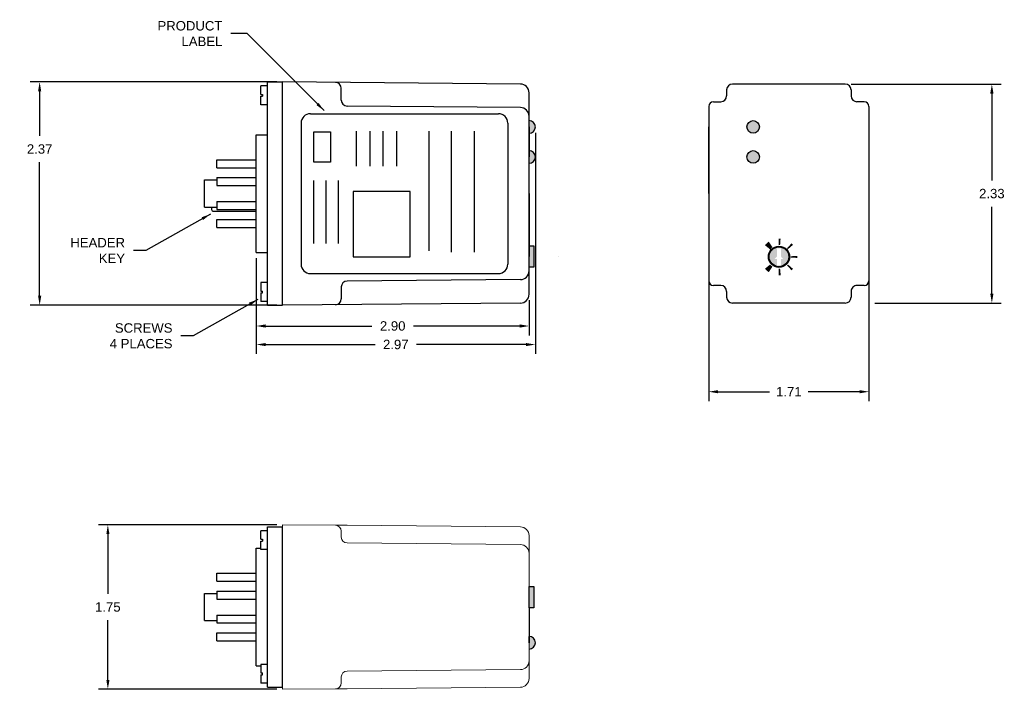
# Model space of a CAD drawing. Extents: x -11.8 to -1.4, y 4.7 to 11.8.
import ezdxf

# ---------------------------------------------------------------- set-up
doc = ezdxf.new("R2010")
doc.units = 0
doc.header["$LTSCALE"] = 0.5
doc.header["$MEASUREMENT"] = 0
doc.header["$PDMODE"] = 2
doc.header["$PDSIZE"] = 0.05
doc.linetypes.add('HIDDEN', pattern=[0.075, 0.05, -0.025])
doc.layers.get('0').update_dxf_attribs({"linetype": 'CONTINUOUS'})
doc.layers.get('DEFPOINTS').update_dxf_attribs({"linetype": 'CONTINUOUS'})
for name, color, linetype in [('ART', 7, 'CONTINUOUS'), ('DIM', 8, 'CONTINUOUS'), ('PRINT', 7, 'CONTINUOUS')]:
    doc.layers.add(name, color=color, linetype=linetype)
doc.styles.get("Standard").update_dxf_attribs({"font": 'ARIAL.TTF'})
doc.dimstyles.get("Standard").update_dxf_attribs({"dimtxt": 0.18, "dimasz": 0.18, "dimexe": 0.18, "dimexo": 0.0625, "dimgap": 0.09, "dimtad": 0, "dimtih": 1, "dimtoh": 1, "dimdec": 4, "dimzin": 0, "dimdsep": 46, "dimtxsty": 'STANDARD', "dimcen": 0.09, "dimadec": 0, "dimazin": 0, "dimtfac": 1, "dimtdec": 4, "dimtofl": 0, "dimtmove": 0, "dimatfit": 3, "dimfxl": 1, "dimtolj": 1, "dimtzin": 0, "dimarcsym": 0})

# ---------------------------------------------------------------- blocks, each defined once
blk = doc.blocks.new('*D1')
at = {"layer": 'DEFPOINTS', "color": 0}
for p in [(-4.515, 9.893), (-2.809, 9.893), (-2.809, 7.848)]:
    blk.add_point(p, dxfattribs=at)
at = {"layer": 'DIM', "color": 0, "lineweight": -2}
for p, q in [((-4.515, 9.83), (-4.515, 7.748)), ((-2.809, 9.83), (-2.809, 7.748)), ((-4.415, 7.848), (-3.868, 7.848)), ((-2.909, 7.848), (-3.457, 7.848))]:
    blk.add_line(p, q, dxfattribs=at)
at = {"layer": 'DIM', "color": 0}
for points in [[(-4.415, 7.865), (-4.415, 7.831), (-4.515, 7.848)], [(-2.909, 7.865), (-2.909, 7.831), (-2.809, 7.848)]]:
    blk.add_solid(points, dxfattribs=at)
at = {"layer": 'DIM', "color": 0, "insert": (-3.662, 7.848), "char_height": 0.1, "attachment_point": 5}
blk.add_mtext('\\A1;1.71', dxfattribs=at)
blk = doc.blocks.new('*D2')
at = {"layer": 'DEFPOINTS', "color": 0}
for p in [(-3.062, 11.12), (-2.809, 8.79), (-1.501, 8.79)]:
    blk.add_point(p, dxfattribs=at)
at = {"layer": 'DIM', "color": 0, "lineweight": -2}
for p, q in [((-3, 11.12), (-1.401, 11.12)), ((-1.501, 11.02), (-1.501, 10.096)), ((-1.501, 8.89), (-1.501, 9.814)), ((-2.747, 8.79), (-1.401, 8.79))]:
    blk.add_line(p, q, dxfattribs=at)
at = {"layer": 'DIM', "color": 0}
for points in [[(-1.518, 11.02), (-1.484, 11.02), (-1.501, 11.12)], [(-1.518, 8.89), (-1.484, 8.89), (-1.501, 8.79)]]:
    blk.add_solid(points, dxfattribs=at)
at = {"layer": 'DIM', "color": 0, "insert": (-1.501, 9.955), "char_height": 0.1, "attachment_point": 5}
blk.add_mtext('\\A1;2.33', dxfattribs=at)
blk = doc.blocks.new('*D3')
at = {"layer": 'DEFPOINTS', "color": 0}
for p in [(-9.052, 6.433), (-10.911, 4.683), (-9.052, 4.683)]:
    blk.add_point(p, dxfattribs=at)
at = {"layer": 'DIM', "color": 0, "lineweight": -2}
for p, q in [((-9.114, 6.433), (-11.011, 6.433)), ((-10.911, 6.333), (-10.911, 5.699)), ((-10.911, 4.783), (-10.911, 5.417)), ((-9.114, 4.683), (-11.011, 4.683))]:
    blk.add_line(p, q, dxfattribs=at)
at = {"layer": 'DIM', "color": 0}
for points in [[(-10.927, 6.333), (-10.894, 6.333), (-10.911, 6.433)], [(-10.927, 4.783), (-10.894, 4.783), (-10.911, 4.683)]]:
    blk.add_solid(points, dxfattribs=at)
at = {"layer": 'DIM', "color": 0, "insert": (-10.911, 5.558), "char_height": 0.1, "attachment_point": 5}
blk.add_mtext('\\A1;1.75', dxfattribs=at)
blk = doc.blocks.new('*D4')
at = {"layer": 'DEFPOINTS', "color": 0}
for p in [(-9.051, 11.143), (-11.637, 8.768), (-9.051, 8.768)]:
    blk.add_point(p, dxfattribs=at)
at = {"layer": 'DIM', "color": 0, "lineweight": -2}
for p, q in [((-9.114, 11.143), (-11.737, 11.143)), ((-11.637, 11.043), (-11.637, 10.57)), ((-11.637, 8.868), (-11.637, 10.288)), ((-9.114, 8.768), (-11.737, 8.768))]:
    blk.add_line(p, q, dxfattribs=at)
at = {"layer": 'DIM', "color": 0}
for points in [[(-11.654, 11.043), (-11.62, 11.043), (-11.637, 11.143)], [(-11.654, 8.868), (-11.62, 8.868), (-11.637, 8.768)]]:
    blk.add_solid(points, dxfattribs=at)
at = {"layer": 'DIM', "color": 0, "insert": (-11.637, 10.429), "char_height": 0.1, "attachment_point": 5}
blk.add_mtext('\\A1;2.37', dxfattribs=at)
blk = doc.blocks.new('*D5')
at = {"layer": 'DEFPOINTS', "color": 0}
for p in [(-6.36, 10.665), (-9.331, 9.33), (-6.36, 8.35)]:
    blk.add_point(p, dxfattribs=at)
at = {"layer": 'DIM', "color": 0, "lineweight": -2}
for p, q in [((-6.36, 10.603), (-6.36, 8.25)), ((-9.331, 9.268), (-9.331, 8.25)), ((-9.231, 8.35), (-8.066, 8.35)), ((-6.46, 8.35), (-7.625, 8.35))]:
    blk.add_line(p, q, dxfattribs=at)
at = {"layer": 'DIM', "color": 0}
for points in [[(-9.231, 8.366), (-9.231, 8.333), (-9.331, 8.35)], [(-6.46, 8.366), (-6.46, 8.333), (-6.36, 8.35)]]:
    blk.add_solid(points, dxfattribs=at)
at = {"layer": 'DIM', "color": 0, "insert": (-7.846, 8.35), "char_height": 0.1, "attachment_point": 5}
blk.add_mtext('\\A1;2.97', dxfattribs=at)
blk = doc.blocks.new('*D6')
at = {"layer": 'DEFPOINTS', "color": 0}
for p in [(-9.331, 9.33), (-6.427, 8.884), (-6.427, 8.547)]:
    blk.add_point(p, dxfattribs=at)
at = {"layer": 'DIM', "color": 0, "lineweight": -2}
for p, q in [((-9.331, 9.268), (-9.331, 8.447)), ((-6.427, 8.821), (-6.427, 8.447)), ((-9.231, 8.547), (-8.1, 8.547)), ((-6.527, 8.547), (-7.658, 8.547))]:
    blk.add_line(p, q, dxfattribs=at)
at = {"layer": 'DIM', "color": 0}
for points in [[(-9.231, 8.564), (-9.231, 8.53), (-9.331, 8.547)], [(-6.527, 8.564), (-6.527, 8.53), (-6.427, 8.547)]]:
    blk.add_solid(points, dxfattribs=at)
at = {"layer": 'DIM', "color": 0, "insert": (-7.879, 8.547), "char_height": 0.1, "attachment_point": 5}
blk.add_mtext('\\A1;2.90', dxfattribs=at)

msp = doc.modelspace()

# ---------------------------------------------------------------- hatches: boundary and pattern name
for points in [[(-6.427, 10.732), (-6.427, 10.665), (-6.427, 10.598, 1)], [(-4.109, 10.665, 1), (-3.975, 10.665, 1)], [(-6.427, 10.412), (-6.427, 10.345), (-6.427, 10.278, 1)], [(-4.109, 10.345, 1), (-3.975, 10.345, 1)], [(-6.377, 9.398), (-6.427, 9.398), (-6.427, 9.173), (-6.377, 9.173)], [(-6.377, 5.775), (-6.427, 5.775), (-6.427, 5.55), (-6.377, 5.55)], [(-6.427, 5.245), (-6.427, 5.178), (-6.427, 5.111, 1)]]:
    msp.add_hatch(color=256).paths.add_polyline_path(points)
h = msp.add_hatch(color=256)
h.paths.add_polyline_path([(-3.788, 9.374), (-3.774, 9.374), (-3.767, 9.374), (-3.767, 9.388, 0.414214), (-3.872, 9.283), (-3.79, 9.283), (-3.788, 9.285)])
h.paths.add_polyline_path([(-3.788, 9.26), (-3.813, 9.26), (-3.79, 9.283), (-3.872, 9.283, 0.414214), (-3.767, 9.178), (-3.767, 9.191), (-3.781, 9.191), (-3.788, 9.191)])
h.paths.add_polyline_path([(-3.663, 9.283), (-3.744, 9.283), (-3.722, 9.26), (-3.747, 9.26), (-3.747, 9.191), (-3.76, 9.191), (-3.767, 9.191), (-3.767, 9.178, 0.414214)])
h.paths.add_polyline_path([(-3.767, 9.388), (-3.767, 9.374), (-3.754, 9.374), (-3.747, 9.374), (-3.747, 9.285), (-3.744, 9.283), (-3.663, 9.283, 0.414214)])
at = {"layer": 'PRINT'}
h = msp.add_hatch(color=256, dxfattribs=at)
h.paths.add_polyline_path([(-3.898, 9.426, 0.034043), (-3.917, 9.407), (-3.862, 9.362, -0.033853), (-3.851, 9.374)])
h.paths.add_polyline_path([(-3.876, 9.444, 0.036633), (-3.898, 9.426), (-3.851, 9.374, -0.036822), (-3.836, 9.385)])
h = msp.add_hatch(color=256, dxfattribs=at)
h.paths.add_polyline_path([(-3.77, 9.407, -0.014913), (-3.762, 9.407), (-3.76, 9.477, 0.01491), (-3.772, 9.477)])
h.paths.add_polyline_path([(-3.762, 9.407, -0.013566), (-3.755, 9.407), (-3.75, 9.477, 0.013569), (-3.76, 9.477)])
h = msp.add_hatch(color=256, dxfattribs=at)
h.paths.add_polyline_path([(-3.681, 9.374, -0.014913), (-3.676, 9.369), (-3.625, 9.418, 0.01491), (-3.634, 9.426)])
h.paths.add_polyline_path([(-3.676, 9.369, -0.013566), (-3.672, 9.364), (-3.618, 9.41, 0.013569), (-3.625, 9.418)])
h = msp.add_hatch(color=256, dxfattribs=at)
h.paths.add_polyline_path([(-3.641, 9.289, -0.014913), (-3.641, 9.282), (-3.571, 9.282, 0.01491), (-3.571, 9.293)])
h.paths.add_polyline_path([(-3.641, 9.282, -0.013566), (-3.641, 9.275), (-3.571, 9.271, 0.013569), (-3.571, 9.282)])
h = msp.add_hatch(color=256, dxfattribs=at)
h.paths.add_polyline_path([(-3.85, 9.19, -0.032432), (-3.862, 9.201), (-3.916, 9.156, 0.032243), (-3.898, 9.138)])
h.paths.add_polyline_path([(-3.836, 9.179, -0.03549), (-3.85, 9.19), (-3.898, 9.138, 0.03568), (-3.876, 9.12)])
h = msp.add_hatch(color=256, dxfattribs=at)
h.paths.add_polyline_path([(-3.755, 9.158, -0.014913), (-3.763, 9.157), (-3.761, 9.087, 0.01491), (-3.749, 9.087)])
h.paths.add_polyline_path([(-3.763, 9.157, -0.013566), (-3.769, 9.157), (-3.771, 9.087, 0.013569), (-3.761, 9.087)])
h = msp.add_hatch(color=256, dxfattribs=at)
h.paths.add_polyline_path([(-3.671, 9.201, -0.014913), (-3.676, 9.195), (-3.626, 9.146, 0.01491), (-3.618, 9.155)])
h.paths.add_polyline_path([(-3.676, 9.195, -0.013566), (-3.681, 9.19), (-3.633, 9.139, 0.013569), (-3.626, 9.146)])

# ---------------------------------------------------------------- linework, layer by layer
for p, q in [((-9.211, 8.768), (-9.211, 11.143)), ((-9.211, 11.143), (-9.051, 11.143)), ((-6.52, 11.12), (-9.051, 11.143)), ((-6.52, 11.12), (-9.051, 11.143)), ((-9.051, 8.768), (-9.051, 11.143)), ((-3.062, 11.12), (-4.262, 11.12)), ((-3.662, 11.12), (-4.042, 11.12)), ((-9.212, 11.101), (-9.281, 11.101)), ((-9.281, 11.011), (-9.281, 11.101)), ((-9.281, 11.011), (-9.266, 11.011)), ((-9.266, 11.011), (-9.266, 10.991)), ((-8.426, 10.949), (-8.426, 11.075)), ((-8.426, 10.949), (-8.426, 11.075)), ((-6.427, 8.884), (-6.427, 11.027)), ((-6.427, 8.884), (-6.427, 11.027)), ((-4.325, 11.058), (-4.325, 10.995)), ((-3, 11.058), (-3, 10.995)), ((-9.281, 10.991), (-9.266, 10.991)), ((-9.281, 10.901), (-9.281, 10.991)), ((-9.212, 10.901), (-9.281, 10.901)), ((-4.465, 10.933), (-4.387, 10.933)), ((-2.859, 10.933), (-2.937, 10.933)), ((-6.52, 10.87), (-8.364, 10.887)), ((-6.52, 10.87), (-8.364, 10.887)), ((-4.515, 10.883), (-4.515, 9.028)), ((-2.809, 10.883), (-2.809, 9.028)), ((-6.427, 10.665), (-6.427, 10.732)), ((-6.427, 9.955), (-6.427, 10.665)), ((-6.427, 10.665), (-6.427, 10.345)), ((-4.515, 9.955), (-4.515, 10.665)), ((-9.331, 9.33), (-9.331, 10.58)), ((-9.331, 10.58), (-9.211, 10.58)), ((-6.427, 10.345), (-6.427, 10.412)), ((-9.751, 10.315), (-9.331, 10.315)), ((-9.751, 10.23), (-9.751, 10.315)), ((-9.751, 10.23), (-9.331, 10.23)), ((-9.881, 9.81), (-9.881, 10.1)), ((-9.881, 10.1), (-9.751, 10.1)), ((-9.751, 10.125), (-9.331, 10.125)), ((-9.751, 10.125), (-9.751, 10.04)), ((-9.751, 10.04), (-9.331, 10.04)), ((-9.751, 9.87), (-9.331, 9.87)), ((-9.751, 9.87), (-9.751, 9.785)), ((-6.427, 9.955), (-6.427, 9.285)), ((-4.515, 9.955), (-4.515, 9.285)), ((-4.515, 9.955), (-4.515, 9.285)), ((-9.881, 9.81), (-9.751, 9.81)), ((-9.806, 9.81), (-9.806, 9.787)), ((-9.786, 9.767), (-9.332, 9.767)), ((-9.751, 9.785), (-9.331, 9.785)), ((-9.751, 9.68), (-9.331, 9.68)), ((-9.751, 9.595), (-9.751, 9.68)), ((-9.751, 9.595), (-9.331, 9.595)), ((-9.331, 9.33), (-9.211, 9.33)), ((-6.116, 9.285), (-6.116, 9.285)), ((-6.52, 9.04), (-8.364, 9.024)), ((-6.52, 9.04), (-8.364, 9.024)), ((-9.212, 9.009), (-9.281, 9.009)), ((-9.281, 9.009), (-9.281, 8.919)), ((-9.281, 8.919), (-9.266, 8.919)), ((-9.266, 8.899), (-9.266, 8.919)), ((-8.426, 8.962), (-8.426, 8.835)), ((-8.426, 8.962), (-8.426, 8.835)), ((-4.387, 8.978), (-4.465, 8.978)), ((-4.325, 8.915), (-4.325, 8.853)), ((-3, 8.915), (-3, 8.853)), ((-2.859, 8.978), (-2.937, 8.978)), ((-9.281, 8.899), (-9.266, 8.899)), ((-9.281, 8.899), (-9.281, 8.809)), ((-9.212, 8.809), (-9.281, 8.809)), ((-9.211, 8.768), (-9.051, 8.768)), ((-6.52, 8.79), (-9.051, 8.768)), ((-6.52, 8.79), (-9.051, 8.768)), ((-3.062, 8.79), (-4.262, 8.79)), ((-3.662, 8.79), (-3.767, 8.79)), ((-9.212, 4.705), (-9.212, 6.411)), ((-9.212, 6.411), (-9.052, 6.411)), ((-9.052, 4.705), (-9.052, 6.411)), ((-9.282, 6.279), (-9.282, 6.369)), ((-9.213, 6.369), (-9.282, 6.369)), ((-9.282, 6.279), (-9.266, 6.279)), ((-9.282, 6.259), (-9.266, 6.259)), ((-9.282, 6.169), (-9.282, 6.259)), ((-9.266, 6.279), (-9.266, 6.259)), ((-9.332, 4.933), (-9.332, 6.183)), ((-9.332, 6.183), (-9.282, 6.183)), ((-9.213, 6.169), (-9.282, 6.169)), ((-9.752, 5.918), (-9.332, 5.918)), ((-9.752, 5.833), (-9.752, 5.918)), ((-9.752, 5.833), (-9.332, 5.833)), ((-9.882, 5.413), (-9.882, 5.703)), ((-9.882, 5.703), (-9.752, 5.703)), ((-9.752, 5.728), (-9.332, 5.728)), ((-9.752, 5.728), (-9.752, 5.643)), ((-6.427, 5.558), (-6.427, 5.663)), ((-9.752, 5.643), (-9.332, 5.643)), ((-6.427, 5.558), (-6.427, 5.178)), ((-9.752, 5.473), (-9.332, 5.473)), ((-9.752, 5.473), (-9.752, 5.388)), ((-9.882, 5.413), (-9.752, 5.413)), ((-9.752, 5.388), (-9.332, 5.388)), ((-9.752, 5.283), (-9.332, 5.283)), ((-9.752, 5.198), (-9.752, 5.283)), ((-6.427, 5.178), (-6.427, 5.245)), ((-9.752, 5.198), (-9.332, 5.198)), ((-9.052, 4.705), (-9.052, 5.078)), ((-9.332, 4.933), (-9.282, 4.933)), ((-9.282, 4.947), (-9.282, 4.857)), ((-9.213, 4.947), (-9.282, 4.947)), ((-9.282, 4.857), (-9.266, 4.857)), ((-9.282, 4.837), (-9.282, 4.747)), ((-9.282, 4.837), (-9.266, 4.837)), ((-9.266, 4.837), (-9.266, 4.857)), ((-9.213, 4.747), (-9.282, 4.747)), ((-9.212, 4.705), (-9.052, 4.705))]:
    msp.add_line(p, q)
at = {"color": 7, "linetype": 'Continuous', "lineweight": 15}
for p, q in [((-8.489, 6.428), (-9.052, 6.433)), ((-9.052, 6.308), (-9.052, 6.433)), ((-8.365, 6.427), (-8.489, 6.428)), ((-8.365, 6.427), (-6.52, 6.411)), ((-9.052, 6.308), (-9.052, 4.808)), ((-8.427, 6.365), (-8.427, 6.308)), ((-8.427, 6.308), (-8.427, 6.302)), ((-6.427, 6.317), (-6.427, 6.308)), ((-6.427, 6.308), (-6.427, 6.129)), ((-8.365, 6.239), (-6.52, 6.223)), ((-6.427, 6.129), (-6.427, 4.986)), ((-6.427, 4.986), (-6.427, 4.808)), ((-6.52, 4.892), (-8.365, 4.876)), ((-9.052, 4.683), (-9.052, 4.808)), ((-8.427, 4.814), (-8.427, 4.808)), ((-8.427, 4.808), (-8.427, 4.75)), ((-6.427, 4.808), (-6.427, 4.799)), ((-8.489, 4.688), (-9.052, 4.683)), ((-8.489, 4.688), (-8.365, 4.689)), ((-6.52, 4.705), (-8.365, 4.689))]:
    msp.add_line(p, q, dxfattribs=at)
at = {"color": 7, "linetype": 'HIDDEN', "lineweight": 0}
msp.add_line((-9.052, 6.155), (-9.052, 4.961), dxfattribs=at)
for points in [[(-6.427, 9.398), (-6.377, 9.398), (-6.377, 9.173), (-6.427, 9.173)], [(-6.427, 5.775), (-6.377, 5.775), (-6.377, 5.55), (-6.427, 5.55)]]:
    msp.add_lwpolyline(points, close=True)
for centre, radius in [((-4.042, 10.665), 0.067), ((-4.042, 10.345), 0.067), ((-3.767, 9.283), 0.113), ((-3.767, 9.283), 0.113), ((-3.767, 9.283), 0.105)]:
    msp.add_circle(centre, radius)
for centre, radius, start, end in [((-8.489, 11.075), 0.0625, 0, 89.5), ((-6.521, 11.027), 0.0937, 0, 89.5), ((-6.521, 11.027), 0.0937, 0, 89.5), ((-4.262, 11.058), 0.0625, 90, 180), ((-3.062, 11.058), 0.0625, 0, 90), ((-8.364, 10.949), 0.0625, 180, 269.5), ((-8.364, 10.949), 0.0625, 180, 269.5), ((-4.465, 10.883), 0.05, 90, 180), ((-4.387, 10.995), 0.0625, 270, 0), ((-2.937, 10.995), 0.0625, 180, 270), ((-2.859, 10.883), 0.05, 0, 90), ((-6.521, 10.777), 0.0937, 0, 89.5), ((-6.521, 10.777), 0.0937, 0, 89.5), ((-6.427, 10.665), 0.067, 270, 90), ((-6.427, 10.345), 0.067, 270, 90), ((-9.786, 9.787), 0.02, 180, 270), ((-6.521, 9.134), 0.0937, 270.5, 0), ((-6.521, 9.134), 0.0937, 270.5, 0), ((-8.364, 8.962), 0.0625, 90.5, 180), ((-8.364, 8.962), 0.0625, 90.5, 180), ((-4.465, 9.028), 0.05, 180, 270), ((-2.859, 9.028), 0.05, 270, 0), ((-4.387, 8.915), 0.0625, 0, 90), ((-2.937, 8.915), 0.0625, 89.9322, 180), ((-8.489, 8.835), 0.0625, 270.5, 0), ((-8.489, 8.835), 0.0625, 270.5, 0), ((-6.521, 8.884), 0.0937, 270.5, 0), ((-6.521, 8.884), 0.0937, 270.5, 0), ((-4.262, 8.853), 0.0625, 180, 270), ((-3.062, 8.853), 0.0625, 270, 0), ((-6.427, 5.178), 0.067, 270, 90)]:
    msp.add_arc(centre, radius, start, end)
at = {"color": 7, "linetype": 'Continuous', "lineweight": 15}
for centre, radius, start, end in [((-8.489, 6.365), 0.0625, 0, 89.5), ((-6.521, 6.317), 0.094, 0, 89.5), ((-8.364, 6.302), 0.0625, 180, 269.5), ((-6.521, 6.129), 0.094, 0, 89.5), ((-6.521, 4.986), 0.094, 270.5, 0), ((-8.364, 4.814), 0.0625, 90.5, 180), ((-8.489, 4.75), 0.0625, 270.5, 0), ((-6.521, 4.799), 0.094, 270.5, 0)]:
    msp.add_arc(centre, radius, start, end, dxfattribs=at)
at = {"layer": 'ART'}
for p, q in [((-8.754, 10.805), (-6.754, 10.805)), ((-8.854, 10.705), (-8.854, 9.205)), ((-6.654, 10.705), (-6.654, 9.205)), ((-8.268, 10.62), (-8.268, 10.246)), ((-8.123, 10.62), (-8.123, 10.246)), ((-7.983, 10.62), (-7.983, 10.246)), ((-7.839, 10.62), (-7.839, 10.246)), ((-7.493, 10.62), (-7.493, 9.348)), ((-7.256, 10.62), (-7.256, 9.333)), ((-7.013, 10.62), (-7.013, 9.333)), ((-8.721, 10.093), (-8.721, 9.425)), ((-8.592, 10.093), (-8.592, 9.425)), ((-8.46, 10.093), (-8.46, 9.425)), ((-8.754, 9.105), (-6.754, 9.105))]:
    msp.add_line(p, q, dxfattribs=at)
for points in [[(-8.72, 10.613), (-8.54, 10.613), (-8.54, 10.289), (-8.72, 10.289)], [(-7.693, 9.978), (-8.299, 9.978), (-8.299, 9.281), (-7.693, 9.281)]]:
    msp.add_lwpolyline(points, close=True, dxfattribs=at)
for centre, start, end in [((-8.754, 10.705), 90, 180), ((-6.754, 10.705), 0, 90), ((-8.754, 9.205), 180, 270), ((-6.754, 9.205), 270, 0)]:
    msp.add_arc(centre, 0.1, start, end, dxfattribs=at)

# ---------------------------------------------------------------- texts
at = {"layer": 'DEFPOINTS', "char_height": 0.1, "attachment_point": 6}
for s, insert in [('PRODUCT\\PLABEL', (-9.692, 11.657)), ('\\A1;HEADER\\PKEY', (-10.728, 9.35)), ('SCREWS\\P4 PLACES', (-10.223, 8.442))]:
    msp.add_mtext(s, dxfattribs=dict(at, insert=insert))

# ---------------------------------------------------------------- dimensions: what is measured, and where the dimension line sits
at = {"layer": 'DIM'}
for base, p1, p2, picture, middle in [((-11.637, 8.7681), (-9.0512, 11.1425), (-9.0512, 8.7681), '*D4', (-11.637, 10.4288)), ((-1.501, 8.79), (-3.062, 11.12), (-2.809, 8.79), '*D2', (-1.501, 9.955)), ((-10.911, 4.683), (-9.052, 6.433), (-9.052, 4.683), '*D3', (-10.911, 5.558))]:
    dim = msp.add_linear_dim(base=base, p1=p1, p2=p2, angle=90, dimstyle='STANDARD', override={"dimtxt": 0.1, "dimasz": 0.1, "dimexe": 0.1, "dimdec": 2, "dimtdec": 3}, dxfattribs=at)
    dim.commit()
    dim.dimension.update_dxf_attribs({"geometry": picture, "text_midpoint": middle, "dimtype": 160})
for base, p1, p2, override, picture, middle in [((-6.36, 8.35), (-9.331, 9.33), (-6.36, 10.665), {"dimtxt": 0.1, "dimasz": 0.1, "dimexe": 0.1, "dimdec": 2, "dimlfac": 1, "dimrnd": 0, "dimtdec": 3}, '*D5', (-7.846, 8.35)), ((-2.809, 7.848), (-4.515, 9.893), (-2.809, 9.893), {"dimtxt": 0.1, "dimasz": 0.1, "dimexe": 0.1, "dimdec": 2, "dimtdec": 3}, '*D1', (-3.662, 7.848)), ((-6.427, 8.547), (-9.331, 9.33), (-6.427, 8.884), {"dimtxt": 0.1, "dimasz": 0.1, "dimexe": 0.1, "dimdec": 2, "dimtdec": 3}, '*D6', (-7.879, 8.547))]:
    dim = msp.add_linear_dim(base=base, p1=p1, p2=p2, dimstyle='STANDARD', override=override, dxfattribs=at)
    dim.commit()
    dim.dimension.update_dxf_attribs({"geometry": picture, "text_midpoint": middle})

# ---------------------------------------------------------------- leaders
at = {"layer": 'DEFPOINTS', "annotation_type": 0, "has_hookline": 1, "hookline_direction": 1}
for points, text_width in [([(-8.609, 10.838), (-9.429, 11.657), (-9.602, 11.657)], 0.701), ([(-9.818, 9.738), (-10.508, 9.35), (-10.638, 9.35)], 0.586), ([(-9.313, 8.83), (-10.003, 8.442), (-10.133, 8.442)], 0.659)]:
    msp.add_leader(points, dimstyle='STANDARD', override={"dimtxt": 0.1, "dimasz": 0.1, "dimexe": 0.1, "dimdec": 3, "dimtdec": 3}, dxfattribs=dict(at, text_width=text_width))

doc.saveas('drawing.dxf')
